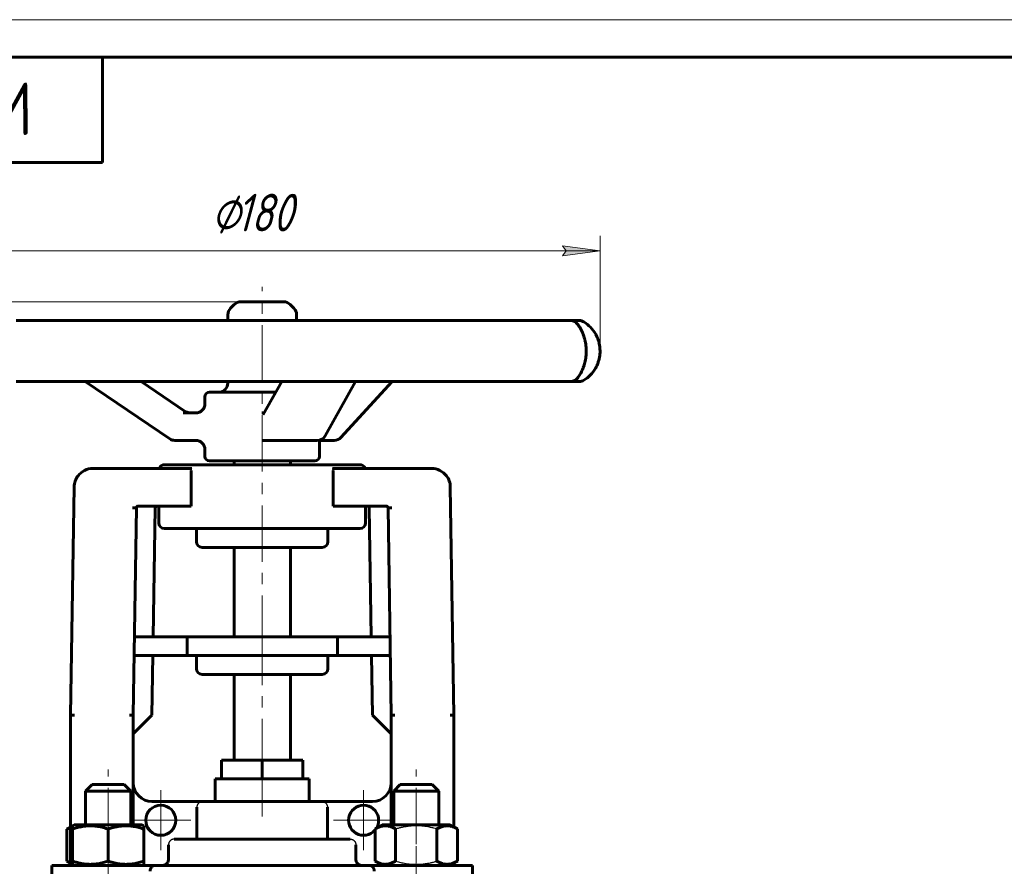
# Model space of a CAD drawing. Header units: millimetres. Extents: x 0 to 420, y 0 to 297.
# Tile 4 of 7: x 79 to 210, y 184 to 297. Entities that reach past the tile are written whole.
import ezdxf

# ---------------------------------------------------------------- set-up
doc = ezdxf.new("R2010")
doc.units = ezdxf.units.MM
for name, pattern in [('K5LT-1', [0]), ('K5LT_AXLED', [12, 7.5, -1.5, 1.5, -1.5]), ('K5LT_BASIC', [0]), ('K5LT_THIN', [0])]:
    doc.linetypes.add(name, pattern=pattern)
doc.layers.add('Системный слой', color=7, linetype='Continuous')
doc.layers.add('Системный слой (1)', color=7, linetype='Continuous', true_color=0x6c6c6c)
doc.styles.add('KDIMTEXTSTYLE', font='txt', dxfattribs={"width": 0.96, "oblique": 15, "height": 5})
doc.styles.add('KTEXTSTYLE', font='txt', dxfattribs={"width": 0.96, "height": 5})
doc.dimstyles.new('KDIMSTYLE (0.50)', dxfattribs={"dimtxt": 5, "dimasz": 1, "dimexe": 2, "dimexo": 0, "dimgap": 1, "dimtad": 1, "dimlfac": 2, "dimtxsty": 'KDIMTEXTSTYLE', "dimsah": 1, "dimcen": 0, "dimdle": 1, "dimadec": 0, "dimazin": 0, "dimtfac": 0.667, "dimtmove": 0, "dimatfit": 3, "dimfxl": 1, "dimtvp": 1, "dimtolj": 1, "dimtzin": 0, "dimarcsym": 0})

# ---------------------------------------------------------------- blocks, each defined once
blk = doc.blocks.new('U0')
at = {"layer": 'Системный слой (1)', "color": 150, "linetype": 'K5LT_BASIC', "lineweight": 60, "true_color": 0x0080ff}
for start, end in [(29.9229, 57.9094), (302.0906, 330.0784)]:
    blk.add_arc((151.63, 252.9), 4.57, start, end, dxfattribs=at)
blk = doc.blocks.new('U1')
at = {"layer": 'Системный слой (1)', "color": 150, "linetype": 'K5LT_BASIC', "lineweight": 60, "true_color": 0x0080ff}
for p, q in [((152.24, 256.96), (151.99, 256.96)), ((153.37, 256.96), (152.24, 256.96))]:
    blk.add_line(p, q, dxfattribs=at)
blk = doc.blocks.new('U2')
at = {"layer": 'Системный слой (1)', "color": 150, "linetype": 'K5LT_BASIC', "lineweight": 60, "true_color": 0x0080ff}
for p, q in [((106.66, 256.96), (106.66, 257.73)), ((106.66, 248.64), (106.66, 248.84))]:
    blk.add_line(p, q, dxfattribs=at)
blk = doc.blocks.new('U3')
at = {"layer": 'Системный слой (1)', "color": 150, "linetype": 'K5LT_BASIC', "lineweight": 60, "true_color": 0x0080ff}
for p, q in [((114.05, 259.46), (108.39, 259.46)), ((114.08, 259.46), (114.05, 259.46))]:
    blk.add_line(p, q, dxfattribs=at)
blk = doc.blocks.new('U4')
at = {"layer": 'Системный слой (1)', "color": 150, "linetype": 'K5LT_BASIC', "lineweight": 60, "true_color": 0x0080ff}
for p, q in [((118.85, 241.01), (118.87, 241.01)), ((118.87, 241.01), (118.89, 241.01)), ((118.89, 241.01), (118.91, 241.01))]:
    blk.add_line(p, q, dxfattribs=at)
blk = doc.blocks.new('U6')
at = {"layer": 'Системный слой (1)', "color": 150, "linetype": 'K5LT_BASIC', "lineweight": 60, "true_color": 0x0080ff}
for p, q in [((103.61, 245.89), (103.61, 246.81)), ((103.61, 238.89), (103.61, 239.79))]:
    blk.add_line(p, q, dxfattribs=at)
blk = doc.blocks.new('U8')
at = {"layer": 'Системный слой (1)', "color": 150, "linetype": 'K5LT_BASIC', "lineweight": 60, "true_color": 0x0080ff}
for p, q in [((136.73, 189.58), (136.73, 204.46)), ((136.73, 184.46), (136.73, 184.74))]:
    blk.add_line(p, q, dxfattribs=at)
blk = doc.blocks.new('U9')
at = {"layer": 'Системный слой (1)', "color": 150, "linetype": 'K5LT_BASIC', "lineweight": 60, "true_color": 0x0080ff}
for p, q in [((98.4, 184.56), (98.67, 184.83)), ((98.67, 184.83), (98.77, 185.21)), ((98.02, 184.46), (98.4, 184.56))]:
    blk.add_line(p, q, dxfattribs=at)
blk = doc.blocks.new('U10')
at = {"layer": 'Системный слой (1)', "color": 150, "linetype": 'K5LT_BASIC', "lineweight": 60, "true_color": 0x0080ff}
for start, end in [(0, 319.2519), (328.154, 0)]:
    blk.add_arc((124.73, 190.46), 2, start, end, dxfattribs=at)
blk = doc.blocks.new('U11')
at = {"layer": 'Системный слой (1)', "color": 150, "linetype": 'K5LT_BASIC', "lineweight": 60, "true_color": 0x0080ff}
for p, q in [((123.79, 184.83), (123.69, 185.21)), ((124.07, 184.56), (123.79, 184.83)), ((124.45, 184.46), (124.07, 184.56))]:
    blk.add_line(p, q, dxfattribs=at)
blk = doc.blocks.new('U12')
at = {"layer": 'Системный слой (1)', "color": 150, "linetype": 'K5LT_BASIC', "lineweight": 60, "true_color": 0x0080ff}
for p, q in [((90.73, 189.86), (86.22, 189.86)), ((95.25, 189.86), (90.73, 189.86))]:
    blk.add_line(p, q, dxfattribs=at)
blk = doc.blocks.new('U13')
at = {"layer": 'Системный слой (1)', "color": 150, "linetype": 'K5LT_BASIC', "lineweight": 60, "true_color": 0x0080ff}
for p, q in [((85.41, 189.38), (85.25, 189.3)), ((85.57, 189.46), (85.41, 189.38)), ((85.73, 189.54), (85.57, 189.46))]:
    blk.add_line(p, q, dxfattribs=at)
blk = doc.blocks.new('U14')
at = {"layer": 'Системный слой (1)', "color": 150, "linetype": 'K5LT_BASIC', "lineweight": 60, "true_color": 0x0080ff}
for p, q in [((85.25, 185.02), (85.41, 184.93)), ((85.41, 184.93), (85.57, 184.85)), ((85.57, 184.85), (85.73, 184.78))]:
    blk.add_line(p, q, dxfattribs=at)
blk = doc.blocks.new('U15')
at = {"layer": 'Системный слой (1)', "color": 150, "linetype": 'K5LT_BASIC', "lineweight": 60, "true_color": 0x0080ff}
for p, q in [((96.1, 189.36), (96.04, 189.39)), ((96.16, 189.33), (96.1, 189.36)), ((96.22, 189.3), (96.16, 189.33))]:
    blk.add_line(p, q, dxfattribs=at)
blk = doc.blocks.new('U16')
at = {"layer": 'Системный слой (1)', "color": 150, "linetype": 'K5LT_BASIC', "lineweight": 60, "true_color": 0x0080ff}
for p, q in [((88.61, 195.21), (90.73, 195.21)), ((90.73, 195.21), (92.86, 195.21))]:
    blk.add_line(p, q, dxfattribs=at)
blk = doc.blocks.new('U17')
at = {"layer": 'Системный слой (1)', "color": 150, "linetype": 'K5LT_BASIC', "lineweight": 60, "true_color": 0x0080ff}
for p, q in [((87.73, 194.33), (90.73, 194.33)), ((90.73, 194.33), (93.73, 194.33))]:
    blk.add_line(p, q, dxfattribs=at)
blk = doc.blocks.new('D3')
at = {"layer": 'Системный слой (1)'}
for points in [[(40.97, 254.46), (40.31, 259.46), (39.65, 254.46), (40.31, 254.96)], [(40.31, 142.96), (40.97, 147.96), (40.31, 147.46), (39.65, 147.96)]]:
    blk.add_hatch(color=7, dxfattribs=at).paths.add_polyline_path(points)
at = {"layer": 'Системный слой (1)', "color": 7, "linetype": 'K5LT_THIN', "lineweight": 18}
for p, q in [((111.23, 259.46), (38.31, 259.46)), ((39.65, 254.46), (40.31, 259.46)), ((40.31, 259.46), (40.97, 254.46)), ((40.31, 259.46), (40.31, 142.96)), ((40.31, 254.96), (39.65, 254.46)), ((40.97, 254.46), (40.31, 254.96)), ((40.31, 142.96), (39.65, 147.96)), ((39.65, 147.96), (40.31, 147.46)), ((40.31, 147.46), (40.97, 147.96)), ((40.97, 147.96), (40.31, 142.96)), ((168.73, 142.96), (38.31, 142.96))]:
    blk.add_line(p, q, dxfattribs=at)
blk.add_wipeout([(39.31, 195.8), (31.93, 195.8), (31.93, 206.18), (39.31, 206.18)]).dxf.layer = 'Системный слой (1)'
at = {"layer": 'Системный слой (1)', "color": 7, "insert": (32.72, 195.8), "char_height": 5, "attachment_point": 1, "rotation": 90, "style": 'KTEXTSTYLE'}
blk.add_mtext('\\fArial|b0|c204|p34;\\H5.0;\\W1.000;\\Q15;\\fGOST Type AU|b0|i0|c204|p34;\\Q15;\\W0.960;233', dxfattribs=at)
blk = doc.blocks.new('KDIMARROW_01')
at = {"layer": 'Системный слой'}
blk.add_hatch(color=0, dxfattribs=at).paths.add_polyline_path([(0, 0), (-5, 0.66), (-4.5, 0), (-5, -0.66)])
at = {"layer": 'Системный слой', "color": 0, "linetype": 'K5LT_THIN', "lineweight": 18}
for p, q in [((-4.5, 0), (-5, 0.66)), ((-5, 0.66), (0, 0)), ((0, 0), (-5, -0.66)), ((-5, -0.66), (-4.5, 0))]:
    blk.add_line(p, q, dxfattribs=at)
at = {"layer": 'Системный слой (1)', "color": 0, "linetype": 'K5LT_THIN', "lineweight": 18}
blk.add_line((311.04, 142.96), (310.54, 142.96), dxfattribs=at)
blk = doc.blocks.new('D4')
at = {"layer": 'Системный слой (1)'}
for points in [[(71.34, 265.59), (70.84, 266.25), (71.34, 266.9), (66.34, 266.25)], [(156.2, 266.25), (151.2, 266.9), (151.7, 266.25), (151.2, 265.59)]]:
    blk.add_hatch(color=7, dxfattribs=at).paths.add_polyline_path(points)
at = {"layer": 'Системный слой (1)', "color": 7, "linetype": 'K5LT_THIN', "lineweight": 18}
for p, q in [((66.34, 253.38), (66.34, 268.25)), ((156.2, 252.86), (156.2, 268.25)), ((66.34, 266.25), (71.34, 266.9)), ((71.34, 265.59), (66.34, 266.25)), ((156.2, 266.25), (66.34, 266.25)), ((71.34, 266.9), (70.84, 266.25)), ((70.84, 266.25), (71.34, 265.59)), ((151.7, 266.25), (151.2, 266.9)), ((151.2, 266.9), (156.2, 266.25)), ((156.2, 266.25), (151.2, 265.59)), ((151.2, 265.59), (151.7, 266.25))]:
    blk.add_line(p, q, dxfattribs=at)
blk.add_wipeout([(104.47, 267.25), (104.47, 274.63), (117.52, 274.63), (117.52, 267.25)]).dxf.layer = 'Системный слой (1)'
at = {"layer": 'Системный слой (1)', "color": 7, "char_height": 5, "attachment_point": 1, "style": 'KTEXTSTYLE'}
for s, insert in [('\\fArial|b0|c204|p34;\\H5.0;\\W1.000;\\Q15;\\fGOST Type AU|b0|i0|c204|p34;\\Q15;\\W0.960;⌀', (104.47, 273.83)), ('\\fArial|b0|c204|p34;\\H5.0;\\W1.000;\\Q15;\\fGOST Type AU|b0|i0|c204|p34;\\Q15;\\W0.960;180', (107.78, 273.83))]:
    blk.add_mtext(s, dxfattribs=dict(at, insert=insert))
blk = doc.blocks.new('U18')
at = {"layer": 'Системный слой (1)', "color": 30, "linetype": 'K5LT_AXLED', "lineweight": 18, "true_color": 0xff8000}
for q in [(97.73, 194.46), (93.73, 190.46), (101.73, 190.46), (97.73, 186.46)]:
    blk.add_line((97.73, 190.46), q, dxfattribs=at)
blk = doc.blocks.new('U19')
at = {"layer": 'Системный слой (1)', "color": 30, "linetype": 'K5LT_AXLED', "lineweight": 18, "true_color": 0xff8000}
for q in [(124.73, 194.46), (120.73, 190.46), (128.73, 190.46), (124.73, 186.46)]:
    blk.add_line((124.73, 190.46), q, dxfattribs=at)
blk = doc.blocks.new('U43')
at = {"color": 7, "linetype": 'K5LT_THIN', "lineweight": 18}
blk.add_line((0, 297), (420, 297), dxfattribs=at)
at = {"color": 150, "linetype": 'K5LT_BASIC', "lineweight": 60, "true_color": 0x0080ff}
for p, q in [((20, 292), (415, 292)), ((90, 292), (90, 278)), ((90, 278), (20, 278))]:
    blk.add_line(p, q, dxfattribs=at)
at = {"color": 7, "insert": (82.2, 281.64), "char_height": 7, "attachment_point": 1, "rotation": 180, "style": 'KTEXTSTYLE'}
blk.add_mtext('\\fArial|b0|c204|p34;\\H5.0;\\W1.000;\\Q15;\\fGOST Type AU|b0|i0|c204|p34;\\Q15;\\W0.960;\\H7.00;VSO2130M-F-S', dxfattribs=at)

msp = doc.modelspace()

# ---------------------------------------------------------------- linework, layer by layer
at = {"layer": 'Системный слой (1)', "color": 150, "linetype": 'K5LT_BASIC', "lineweight": 60, "true_color": 0x0080ff}
for p, q in [((107.5237, 259.1006), (107.0188, 258.5957)), ((114.9423, 259.1006), (115.4472, 258.5957)), ((87.464, 256.9615), (78.4882, 256.9615)), ((94.5929, 256.9615), (87.464, 256.9615)), ((106.3783, 256.9615), (94.5929, 256.9615)), ((114.5096, 256.9615), (106.3783, 256.9615)), ((126.4048, 256.9615), (114.5096, 256.9615)), ((115.8043, 256.9615), (115.8043, 257.7337)), ((133.6757, 256.9615), (126.4048, 256.9615)), ((142.9556, 256.9615), (133.6757, 256.9615)), ((147.7005, 256.9615), (142.9556, 256.9615)), ((152.2391, 256.9615), (147.7005, 256.9615)), ((153.4101, 256.9615), (153.371, 256.9615)), ((155.6046, 255.1594), (155.5912, 255.1829)), ((155.5771, 250.5987), (155.5906, 250.6222)), ((78.4882, 248.8434), (87.464, 248.8434)), ((87.464, 248.8434), (94.5929, 248.8434)), ((98.9292, 241.2198), (87.6625, 248.8434)), ((94.5929, 248.8434), (106.3783, 248.8434)), ((100.9857, 244.8706), (95.1145, 248.8434)), ((106.3783, 248.8434), (114.5096, 248.8434)), ((111.3722, 244.4559), (113.8251, 248.8434)), ((114.5096, 248.8434), (126.4048, 248.8434)), ((119.6247, 241.6345), (123.6548, 248.8434)), ((121.7069, 241.4046), (128.5417, 248.8434)), ((126.4048, 248.8434), (133.6757, 248.8434)), ((133.6757, 248.8434), (142.9556, 248.8434)), ((142.9556, 248.8434), (147.7005, 248.8434)), ((147.7005, 248.8434), (152.2391, 248.8434)), ((152.2391, 248.8434), (153.371, 248.8434)), ((153.371, 248.8434), (153.4101, 248.8434)), ((113.0293, 247.42), (104.2238, 247.42)), ((102.6687, 244.6674), (100.7134, 244.6674)), ((111.4904, 244.6674), (111.1881, 244.6674)), ((99.6123, 241.0104), (102.6687, 241.0104)), ((111.1881, 241.0104), (112.3443, 241.0104)), ((112.3443, 241.0104), (118.5606, 241.0104)), ((118.8518, 238.887), (118.8518, 241.0456)), ((118.9091, 241.0104), (120.8093, 241.0104)), ((88.6952, 237.2775), (101.8583, 237.2775)), ((98.233, 237.7775), (124.233, 237.7775)), ((104.2238, 238.2775), (118.2423, 238.2775)), ((107.483, 237.7775), (107.483, 238.2775)), ((114.983, 237.7775), (114.983, 238.2775)), ((120.6077, 237.2775), (133.7708, 237.2775)), ((101.7957, 232.2775), (101.7957, 237.0275)), ((120.6703, 232.2775), (120.6703, 237.0275)), ((86.1955, 234.8156), (85.733, 204.4575)), ((136.2705, 234.8156), (136.733, 204.4575)), ((93.9865, 232.039), (94.4864, 232.0314)), ((94.4864, 232.0314), (94.0663, 204.4575)), ((94.7364, 232.2775), (101.7957, 232.2775)), ((96.9864, 232.0302), (96.7249, 214.8675)), ((97.483, 230.0275), (97.483, 232.2775)), ((120.6703, 232.2775), (127.7296, 232.2775)), ((124.983, 230.0275), (124.983, 232.2775)), ((125.4796, 232.0302), (125.7411, 214.8675)), ((128.4795, 232.039), (127.9796, 232.0314)), ((127.9796, 232.0314), (128.3997, 204.4575)), ((98.233, 229.2775), (124.233, 229.2775)), ((102.483, 229.2775), (102.483, 227.5275)), ((119.983, 229.2775), (119.983, 227.5275)), ((119.233, 226.7775), (103.233, 226.7775)), ((107.483, 214.8675), (107.483, 226.7775)), ((114.983, 214.8675), (114.983, 226.7775)), ((101.233, 214.8675), (94.2249, 214.8675)), ((121.233, 214.8675), (101.233, 214.8675)), ((101.233, 214.8675), (101.233, 212.3675)), ((121.233, 214.8675), (121.233, 212.3675)), ((128.2411, 214.8675), (121.233, 214.8675)), ((101.233, 212.3675), (94.1868, 212.3675)), ((96.6868, 212.3675), (96.5663, 204.4575)), ((121.233, 212.3675), (101.233, 212.3675)), ((102.483, 212.3675), (102.483, 210.6175)), ((119.983, 212.3675), (119.983, 210.6175)), ((128.2792, 212.3675), (121.233, 212.3675)), ((125.7792, 212.3675), (125.8997, 204.4575)), ((119.233, 209.8675), (103.233, 209.8675)), ((107.483, 198.4575), (107.483, 209.8675)), ((114.983, 198.4575), (114.983, 209.8675)), ((85.733, 184.4575), (85.733, 204.4575)), ((86.233, 204.4537), (85.733, 204.4575)), ((94.0663, 204.4575), (93.5663, 204.4614)), ((96.5663, 204.4575), (94.0663, 201.9575)), ((94.0663, 189.8575), (94.0663, 204.4575)), ((125.8997, 204.4575), (128.3997, 201.9575)), ((128.8997, 204.4614), (128.3997, 204.4575)), ((128.3997, 189.8575), (128.3997, 204.4575)), ((136.733, 204.4575), (136.233, 204.4537)), ((105.8203, 198.4575), (111.233, 198.4575)), ((105.8203, 195.9575), (105.8203, 198.4575)), ((111.233, 198.4575), (116.6457, 198.4575)), ((111.233, 195.9575), (111.233, 198.4575)), ((116.6457, 195.9575), (116.6457, 198.4575)), ((104.983, 192.9575), (104.983, 195.9575)), ((104.983, 195.9575), (105.8203, 195.9575)), ((105.8203, 195.9575), (111.233, 195.9575)), ((111.233, 195.9575), (116.6457, 195.9575)), ((116.6457, 195.9575), (117.483, 195.9575)), ((117.483, 192.9575), (117.483, 195.9575)), ((87.733, 194.3325), (88.608, 195.2075)), ((87.733, 189.8575), (87.733, 194.3325)), ((93.733, 194.3325), (92.858, 195.2075)), ((93.733, 189.8575), (93.733, 194.3325)), ((128.733, 194.3325), (129.608, 195.2075)), ((128.733, 189.8575), (128.733, 194.3325)), ((128.733, 194.3325), (134.733, 194.3325)), ((129.608, 195.2075), (133.858, 195.2075)), ((134.733, 194.3325), (133.858, 195.2075)), ((134.733, 189.8575), (134.733, 194.3325)), ((103.2958, 192.9575), (96.5663, 192.9575)), ((103.2958, 192.9575), (119.1703, 192.9575)), ((125.8997, 192.9575), (119.1703, 192.9575)), ((102.5403, 187.9575), (102.5403, 192.2075)), ((119.9257, 187.9575), (119.9257, 192.2075)), ((85.2482, 189.2962), (85.733, 189.5761)), ((85.2482, 185.0189), (85.2482, 189.2962)), ((85.983, 189.7204), (86.2205, 189.8575)), ((85.983, 189.2962), (85.983, 189.7204)), ((85.983, 185.0189), (85.983, 189.2962)), ((90.733, 185.0189), (90.733, 189.2962)), ((95.483, 189.7204), (95.2455, 189.8575)), ((95.483, 189.7204), (95.483, 189.2962)), ((95.483, 185.0189), (95.483, 189.2962)), ((96.2178, 189.2962), (96.0341, 189.4023)), ((96.2178, 189.1521), (96.2178, 189.2962)), ((126.2482, 189.2962), (127.2205, 189.8575)), ((126.2482, 185.0189), (126.2482, 189.2962)), ((136.2455, 189.8575), (127.2205, 189.8575)), ((128.9906, 185.0189), (128.9906, 189.2962)), ((134.4754, 185.0189), (134.4754, 189.2962)), ((137.2178, 189.2962), (136.2455, 189.8575)), ((137.2178, 185.0189), (137.2178, 189.2962)), ((99.5256, 187.9575), (122.9404, 187.9575)), ((98.7731, 185.2075), (98.7731, 187.2075)), ((123.6929, 185.2075), (123.6929, 187.2075)), ((85.733, 184.739), (85.2482, 185.0189)), ((85.983, 184.5947), (85.983, 185.0189)), ((95.483, 185.0189), (95.483, 184.5947)), ((127.2205, 184.4575), (126.2482, 185.0189)), ((136.2455, 184.4575), (137.2178, 185.0189)), ((83.233, 179.4575), (83.233, 184.4575)), ((83.233, 184.4575), (96.9126, 184.4575)), ((86.2205, 184.4575), (85.983, 184.5947)), ((95.2455, 184.4575), (95.483, 184.5947)), ((96.9126, 184.4575), (125.5534, 184.4575)), ((125.5534, 184.4575), (139.233, 184.4575)), ((139.233, 179.4575), (139.233, 184.4575))]:
    msp.add_line(p, q, dxfattribs=at)
msp.add_circle((97.733, 190.4575), 2, dxfattribs=at)
for centre, radius, start, end in [((107.8808, 257.7337), 1.219, 135, 180), ((108.3857, 258.2387), 1.219, 90, 135), ((114.0803, 258.2387), 1.219, 45, 90), ((114.5853, 257.7337), 1.219, 0, 45), ((152.2391, 255.7425), 1.219, 35.831757, 90), ((153.4101, 255.7425), 1.219, 57.909425, 90), ((152.2391, 250.0624), 1.219, 270, 324.165294), ((153.4101, 250.0624), 1.219, 270, 302.090575), ((105.4428, 248.639), 1.219, 270, 0), ((104.2238, 246.8105), 0.6095, 90, 180), ((102.3953, 245.8864), 1.219, 270, 0), ((99.6123, 242.2294), 1.219, 235.916352, 270), ((118.5606, 242.2294), 1.219, 270, 330.785717), ((120.8093, 242.2294), 1.219, 270, 317.427803), ((102.3953, 239.7914), 1.219, 0, 90), ((104.2238, 238.887), 0.6095, 180, 270), ((118.2423, 238.887), 0.6095, 270, 0), ((88.6952, 234.7775), 2.5, 90, 142.257291), ((98.233, 237.0275), 0.75, 90, 160.528779), ((124.233, 237.0275), 0.75, 19.471221, 90), ((133.7708, 234.7775), 2.5, 37.742709, 90), ((88.6952, 234.7775), 2.5, 142.257291, 179.127188), ((133.7708, 234.7775), 2.5, 0.872812, 37.742709), ((94.7364, 232.0275), 0.25, 90, 179.127188), ((127.7296, 232.0275), 0.25, 0.872812, 90), ((98.233, 230.0275), 0.75, 180, 270), ((124.233, 230.0275), 0.75, 270, 0), ((103.233, 227.5275), 0.75, 180, 270), ((119.233, 227.5275), 0.75, 270, 0), ((103.233, 210.6175), 0.75, 180, 270), ((119.233, 210.6175), 0.75, 270, 0), ((96.5663, 195.4575), 2.5, 180, 270), ((125.8997, 195.4575), 2.5, 270, 0)]:
    msp.add_arc(centre, radius, start, end, dxfattribs=at)
for centre, major_axis, ratio, start_param, end_param in [((152.2391, 255.7425), (0.9735, 0.7336), 0.94680228, 6.24671408, 6.28175939), ((152.2391, 250.0624), (0.9735, -0.7336), 0.94680228, 0.00142205, 0.0365675), ((99.6123, 242.2294), (-0.6831, -1.0096), 0.11561714, 0, 0.00000894), ((118.5606, 242.2294), (1.064, -0.5948), 0.77025189, 6.28312845, 6.28318531), ((120.8093, 242.2294), (0.8976, -0.8247), 0.65463475, 0, 0.00005848), ((97.3399, 232.0275), (0.3536, 0), 0.70710678, 1.57079633, 3.13082057), ((125.1261, 232.0275), (-0.3536, 0), 0.70710678, 3.15236474, 4.71238898)]:
    msp.add_ellipse(centre, major_axis=major_axis, ratio=ratio, start_param=start_param, end_param=end_param, dxfattribs=at)
for points, knots in [([(153.2135, 256.4747), (153.2166, 256.4706), (153.2197, 256.4664), (153.2243, 256.4602), (153.2259, 256.4582), (153.2357, 256.445), (153.244, 256.4338), (153.2661, 256.4039), (153.2801, 256.3846), (153.3569, 256.2772), (153.4257, 256.1752), (153.556, 255.9629), (153.6177, 255.8555), (153.7376, 255.6263), (153.7957, 255.506), (153.9026, 255.2595), (153.9517, 255.135), (154.0405, 254.883), (154.0806, 254.7568), (154.1536, 254.497), (154.1868, 254.3634), (154.2447, 254.0901), (154.2696, 253.9513), (154.3084, 253.6783), (154.323, 253.5442), (154.3437, 253.2723), (154.3498, 253.1346), (154.3539, 252.853), (154.3515, 252.7085), (154.3376, 252.4239), (154.3262, 252.2842), (154.2953, 252.0165), (154.276, 251.888), (154.2296, 251.6321), (154.2022, 251.5048), (154.1387, 251.2474), (154.1022, 251.1179), (154.0225, 250.8657), (153.9795, 250.7441), (153.8886, 250.5108), (153.8407, 250.3993), (153.7383, 250.1794), (153.6832, 250.0718), (153.5696, 249.8648), (153.5117, 249.7677), (153.3947, 249.5833), (153.3359, 249.4977), (153.2633, 249.3972), (153.2456, 249.3735), (153.2258, 249.3466), (153.2243, 249.3447), (153.2211, 249.3404), (153.2194, 249.3381), (153.2163, 249.334), (153.2149, 249.3321), (153.2134, 249.3302)], [0, 0, 0, 0, 0.09276325, 0.09276325, 0.13723444, 0.13723444, 0.37517681, 0.37517681, 0.75035361, 0.75035361, 2.3822482, 2.3822482, 3.76805442, 3.76805442, 5.05450182, 5.05450182, 6.22084338, 6.22084338, 7.28945088, 7.28945088, 8.33730527, 8.33730527, 9.36582571, 9.36582571, 10.31661382, 10.31661382, 11.27934686, 11.27934686, 12.28021146, 12.28021146, 13.26480438, 13.26480438, 14.19701126, 14.19701126, 15.16584277, 15.16584277, 16.21673543, 16.21673543, 17.29856427, 17.29856427, 18.39748119, 18.39748119, 19.6109057, 19.6109057, 20.9328163, 20.9328163, 22.35236761, 22.35236761, 22.86258132, 22.86258132, 22.90717177, 22.90717177, 22.95724172, 22.95724172, 22.99964687, 22.99964687, 22.99964687, 22.99964687]), ([(155.5771, 250.5987), (155.6366, 250.7012), (155.6932, 250.8082), (155.8138, 251.06), (155.8756, 251.2075), (155.983, 251.5074), (156.0289, 251.6595), (156.1021, 251.959), (156.1303, 252.1062), (156.1715, 252.4032), (156.1848, 252.5524), (156.1979, 252.8585), (156.197, 253.0156), (156.1798, 253.3283), (156.1637, 253.4827), (156.1169, 253.78), (156.0869, 253.9228), (156.0126, 254.2067), (155.968, 254.3474), (155.9128, 254.4972), (155.9078, 254.5105), (155.8898, 254.558), (155.8764, 254.592), (155.8592, 254.6342), (155.8558, 254.6427), (155.8488, 254.6595), (155.8453, 254.6678), (155.8384, 254.6843), (155.835, 254.6924), (155.8246, 254.7167), (155.8176, 254.7327), (155.7965, 254.7807), (155.7822, 254.8123), (155.7382, 254.9062), (155.7078, 254.9675), (155.653, 255.0723), (155.629, 255.1163), (155.6046, 255.1594)], [0, 0, 0, 0, 2.15914458, 2.15914458, 4.93155337, 4.93155337, 7.60855582, 7.60855582, 10.09515315, 10.09515315, 12.54966737, 12.54966737, 15.12720502, 15.12720502, 17.68811358, 17.68811358, 20.11641264, 20.11641264, 22.6205325, 22.6205325, 22.86428449, 22.86428449, 23.49688561, 23.49688561, 23.65503589, 23.65503589, 23.81318617, 23.81318617, 23.96646951, 23.96646951, 24.2730362, 24.2730362, 24.88373617, 24.88373617, 26.1002693, 26.1002693, 27, 27, 27, 27]), ([(100.9857, 244.8706), (100.9866, 244.87), (100.9874, 244.8695), (100.9897, 244.8679), (100.9911, 244.867), (100.9951, 244.8643), (100.9976, 244.8627), (101.0051, 244.8578), (101.0099, 244.8547), (101.0243, 244.8455), (101.0339, 244.8396), (101.0616, 244.8231), (101.08, 244.8128), (101.1335, 244.7847), (101.1692, 244.7681), (101.249, 244.7358), (101.2934, 244.7208), (101.3835, 244.6963), (101.4292, 244.6867), (101.5213, 244.6731), (101.5677, 244.6691), (101.625, 244.6675), (101.6357, 244.6675), (101.6465, 244.6674), (101.6465, 244.6674), (101.6465, 244.6674)], [0, 0, 0, 0, 0.06505046, 0.06505046, 0.17346788, 0.17346788, 0.36861925, 0.36861925, 0.7372385, 0.7372385, 1.45279351, 1.45279351, 2.79716758, 2.79716758, 5.31244666, 5.31244666, 8.31244666, 8.31244666, 11.31161137, 11.31161137, 14.3062678, 14.3062678, 14.99932979, 14.99932979, 15, 15, 15, 15]), ([(111.3608, 244.4369), (111.3612, 244.4375), (111.3615, 244.438), (111.3625, 244.4396), (111.3632, 244.4406), (111.3645, 244.4427), (111.3653, 244.444), (111.367, 244.4468), (111.3679, 244.4484), (111.3699, 244.4519), (111.371, 244.4538), (111.3722, 244.4559)], [0, 0, 0, 0, 0.4, 0.4, 0.8, 0.8, 1.2, 1.2, 1.6, 1.6, 2, 2, 2, 2]), ([(90.733, 189.2962), (90.5709, 189.3502), (90.3008, 189.4334), (89.8987, 189.5372), (89.5409, 189.6127), (89.2417, 189.6596), (88.9745, 189.6911), (88.7038, 189.7137), (88.3704, 189.7237), (88.0934, 189.7163), (87.8119, 189.6982), (87.5164, 189.6672), (87.1047, 189.6003), (86.5919, 189.4857), (86.2078, 189.3711), (85.983, 189.2962)], [0, 0, 0, 0, 1.67981626, 2.78068749, 4.10062144, 5.2997801, 5.78516139, 6.77396186, 7.99981908, 9.10206657, 9.53045066, 10.80659157, 12.05516695, 13.66764409, 16, 16, 16, 16]), ([(95.483, 189.2962), (95.3209, 189.3502), (95.0508, 189.4334), (94.6487, 189.5372), (94.2909, 189.6127), (93.9917, 189.6596), (93.7245, 189.6911), (93.4538, 189.7137), (93.1204, 189.7237), (92.8434, 189.7163), (92.5619, 189.6982), (92.2664, 189.6672), (91.8547, 189.6003), (91.3419, 189.4857), (90.9578, 189.3711), (90.733, 189.2962)], [0, 0, 0, 0, 1.67981626, 2.78068749, 4.10062144, 5.2997801, 5.78516139, 6.77396186, 7.99981908, 9.10206657, 9.53045066, 10.80659157, 12.05516695, 13.66764409, 16, 16, 16, 16]), ([(128.9906, 189.2962), (128.8698, 189.3659), (128.6714, 189.4692), (128.4048, 189.5776), (128.1974, 189.6432), (128.0106, 189.686), (127.819, 189.7137), (127.6266, 189.7237), (127.4418, 189.7151), (127.2551, 189.691), (127.0612, 189.6492), (126.7812, 189.5616), (126.5103, 189.4415), (126.3126, 189.3333), (126.2482, 189.2962)], [0, 0, 0, 0, 2.03193949, 3.31163349, 4.3966445, 5.4235888, 6.35058924, 7.49983039, 8.53318741, 9.33577528, 10.52418436, 11.68484669, 13.91500354, 15, 15, 15, 15]), ([(137.2178, 189.2962), (137.0971, 189.3659), (136.8986, 189.4692), (136.632, 189.5776), (136.4247, 189.6432), (136.2378, 189.686), (136.0463, 189.7137), (135.8538, 189.7237), (135.6691, 189.7151), (135.4823, 189.691), (135.2885, 189.6492), (135.0084, 189.5616), (134.7376, 189.4415), (134.5398, 189.3333), (134.4754, 189.2962)], [0, 0, 0, 0, 2.03193949, 3.31163349, 4.3966445, 5.4235888, 6.35058924, 7.49983039, 8.53318741, 9.33577528, 10.52418436, 11.68484669, 13.91500354, 15, 15, 15, 15]), ([(85.983, 185.0189), (86.1451, 184.9649), (86.4152, 184.8817), (86.8173, 184.7779), (87.1752, 184.7024), (87.4743, 184.6555), (87.7416, 184.624), (88.0123, 184.6014), (88.3456, 184.5913), (88.6226, 184.5988), (88.9041, 184.6168), (89.1996, 184.6478), (89.6113, 184.7148), (90.1241, 184.8294), (90.5082, 184.944), (90.733, 185.0189)], [0, 0, 0, 0, 1.67981626, 2.78068749, 4.10062144, 5.2997801, 5.78516139, 6.77396186, 7.99981908, 9.10206657, 9.53045066, 10.80659157, 12.05516695, 13.66764409, 16, 16, 16, 16]), ([(90.733, 185.0189), (90.8951, 184.9649), (91.1652, 184.8817), (91.5673, 184.7779), (91.9252, 184.7024), (92.2243, 184.6555), (92.4916, 184.624), (92.7623, 184.6014), (93.0956, 184.5913), (93.3726, 184.5988), (93.6541, 184.6168), (93.9496, 184.6478), (94.3613, 184.7148), (94.8741, 184.8294), (95.2582, 184.944), (95.483, 185.0189)], [0, 0, 0, 0, 1.67981626, 2.78068749, 4.10062144, 5.2997801, 5.78516139, 6.77396186, 7.99981908, 9.10206657, 9.53045066, 10.80659157, 12.05516695, 13.66764409, 16, 16, 16, 16]), ([(126.2482, 185.0189), (126.3689, 184.9492), (126.5674, 184.8459), (126.834, 184.7375), (127.0413, 184.6719), (127.2282, 184.6291), (127.4198, 184.6014), (127.6122, 184.5913), (127.797, 184.6), (127.9837, 184.624), (128.1776, 184.6659), (128.4576, 184.7535), (128.7284, 184.8735), (128.9262, 184.9817), (128.9906, 185.0189)], [0, 0, 0, 0, 2.03193949, 3.31163349, 4.3966445, 5.4235888, 6.35058924, 7.49983039, 8.53318741, 9.33577528, 10.52418436, 11.68484669, 13.91500354, 15, 15, 15, 15]), ([(134.4754, 185.0189), (134.5962, 184.9492), (134.7946, 184.8459), (135.0613, 184.7375), (135.2686, 184.6719), (135.4554, 184.6291), (135.647, 184.6014), (135.8395, 184.5913), (136.0242, 184.6), (136.2109, 184.624), (136.4048, 184.6659), (136.6849, 184.7535), (136.9557, 184.8735), (137.1534, 184.9817), (137.2178, 185.0189)], [0, 0, 0, 0, 2.03193949, 3.31163349, 4.3966445, 5.4235888, 6.35058924, 7.49983039, 8.53318741, 9.33577528, 10.52418436, 11.68484669, 13.91500354, 15, 15, 15, 15]), ([(96.9126, 184.4575), (96.8746, 184.4575), (96.8173, 184.4485), (96.7364, 184.4179), (96.6686, 184.3812), (96.5963, 184.3273), (96.5322, 184.2636), (96.4793, 184.1974), (96.4362, 184.1312), (96.3984, 184.0584), (96.3698, 183.9869), (96.3499, 183.9205), (96.3371, 183.8632), (96.3263, 183.7928), (96.3232, 183.7412), (96.3232, 183.7075)], [0, 0, 0, 0, 2.40583197, 3.55830267, 5.00415035, 6.62952338, 8.17060142, 9.30036413, 10.42322372, 11.53428515, 12.63350997, 13.41470324, 14.14600942, 14.79600848, 16, 16, 16, 16]), ([(125.5534, 184.4575), (125.5914, 184.4575), (125.6488, 184.4485), (125.7296, 184.4179), (125.7975, 184.3812), (125.8697, 184.3273), (125.9339, 184.2636), (125.9867, 184.1974), (126.0298, 184.1312), (126.0677, 184.0584), (126.0962, 183.9869), (126.1162, 183.9205), (126.1289, 183.8632), (126.1397, 183.7928), (126.1428, 183.7412), (126.1428, 183.7075)], [0, 0, 0, 0, 2.40583197, 3.55830267, 5.00415035, 6.62952338, 8.17060142, 9.30036413, 10.42322372, 11.53428516, 12.63350997, 13.41470325, 14.14600943, 14.79600848, 16, 16, 16, 16])]:
    msp.add_open_spline(points, degree=3, knots=knots, dxfattribs=at)
at = {"layer": 'Системный слой (1)', "color": 7, "linetype": 'K5LT-1'}
for points, knots in [([(101.7957, 237.0275), (101.7957, 237.0384), (101.7964, 237.06), (101.7995, 237.0923), (101.8045, 237.1244), (101.8116, 237.1563), (101.8206, 237.1877), (101.8314, 237.2185), (101.8439, 237.2484), (101.8533, 237.2679), (101.8583, 237.2775)], [0, 0, 0, 0, 0.49786103, 0.99572206, 1.49758492, 1.99944779, 2.50131065, 3.00317352, 3.50158676, 4, 4, 4, 4]), ([(120.6703, 237.0275), (120.6703, 237.0384), (120.6696, 237.06), (120.6666, 237.0923), (120.6615, 237.1244), (120.6544, 237.1563), (120.6454, 237.1877), (120.6346, 237.2185), (120.6221, 237.2484), (120.6127, 237.2679), (120.6077, 237.2775)], [0, 0, 0, 0, 0.49786103, 0.99572206, 1.49758492, 1.99944779, 2.50131065, 3.00317352, 3.50158676, 4, 4, 4, 4]), ([(103.2958, 192.9575), (103.2643, 192.9576), (103.2015, 192.9536), (103.1088, 192.9362), (103.0189, 192.9075), (102.9333, 192.8679), (102.8534, 192.818), (102.7803, 192.7586), (102.7207, 192.6963), (102.6732, 192.6344), (102.6399, 192.5813), (102.6072, 192.5189), (102.5776, 192.4464), (102.5573, 192.3709), (102.5468, 192.3094), (102.5416, 192.26), (102.5403, 192.2259), (102.5403, 192.2075)], [0, 0, 0, 0, 1.03605987, 2.07188478, 3.1072657, 4.14203332, 5.17606486, 6.20928791, 7.24168135, 8.01247661, 8.78327187, 9.30413959, 10.33439344, 11.36418285, 11.87474145, 12.39368, 13, 13, 13, 13]), ([(119.1703, 192.9575), (119.2017, 192.9576), (119.2645, 192.9536), (119.3573, 192.9362), (119.4471, 192.9075), (119.5327, 192.8679), (119.6126, 192.818), (119.6857, 192.7586), (119.7453, 192.6963), (119.7928, 192.6344), (119.8261, 192.5813), (119.8588, 192.5189), (119.8885, 192.4464), (119.9087, 192.3709), (119.9192, 192.3094), (119.9244, 192.26), (119.9257, 192.2259), (119.9257, 192.2075)], [0, 0, 0, 0, 1.03605987, 2.07188478, 3.1072657, 4.14203332, 5.17606486, 6.20928791, 7.24168135, 8.01247661, 8.78327187, 9.30413959, 10.33439344, 11.36418285, 11.87474145, 12.39368, 13, 13, 13, 13]), ([(134.4754, 189.2962), (134.3477, 189.333), (134.0211, 189.4224), (133.4278, 189.5593), (132.8306, 189.6552), (132.3697, 189.6976), (132.113, 189.7124), (131.9469, 189.7181), (131.8075, 189.7203), (131.6575, 189.7207), (131.4694, 189.7172), (131.2436, 189.7069), (130.9193, 189.6834), (130.4495, 189.6285), (129.9145, 189.5311), (129.413, 189.4134), (129.131, 189.3367), (128.9906, 189.2962)], [0, 0, 0, 0, 3.15229629, 8.02402693, 14.43035773, 17.47429983, 18.99627089, 20.51824194, 21.40985484, 22.30146773, 24.08469353, 25.86791932, 27.65114512, 31.79250392, 37.07252473, 40.53626237, 44, 44, 44, 44]), ([(99.5256, 187.9575), (99.4942, 187.9576), (99.4314, 187.9536), (99.3386, 187.9361), (99.2488, 187.9071), (99.1633, 187.8671), (99.0835, 187.8169), (99.0106, 187.7571), (98.9512, 187.6944), (98.9039, 187.632), (98.8708, 187.5787), (98.8384, 187.516), (98.809, 187.443), (98.7892, 187.3672), (98.779, 187.3054), (98.7742, 187.2573), (98.7731, 187.2245), (98.7731, 187.2075)], [0, 0, 0, 0, 1.03814147, 2.07617059, 3.1139862, 4.15150452, 5.1886633, 6.22542443, 7.26177504, 8.03563124, 8.80948744, 9.33331716, 10.36860106, 11.40365306, 11.91691942, 12.43856009, 13, 13, 13, 13]), ([(122.9404, 187.9575), (122.9718, 187.9576), (123.0346, 187.9536), (123.1274, 187.9361), (123.2172, 187.9071), (123.3027, 187.8671), (123.3826, 187.8169), (123.4555, 187.7571), (123.5148, 187.6944), (123.5622, 187.632), (123.5952, 187.5787), (123.6276, 187.516), (123.657, 187.443), (123.6769, 187.3672), (123.687, 187.3054), (123.6918, 187.2573), (123.6929, 187.2245), (123.6929, 187.2075)], [0, 0, 0, 0, 1.03814147, 2.07617059, 3.1139862, 4.15150452, 5.1886633, 6.22542443, 7.26177504, 8.03563124, 8.80948744, 9.33331716, 10.36860106, 11.40365306, 11.91691942, 12.43856009, 13, 13, 13, 13]), ([(128.9906, 185.0189), (129.1183, 184.982), (129.4449, 184.8927), (130.0383, 184.7557), (130.6354, 184.6599), (131.0964, 184.6175), (131.353, 184.6027), (131.5191, 184.597), (131.6585, 184.5947), (131.8085, 184.5944), (131.9966, 184.5979), (132.2225, 184.6082), (132.5467, 184.6317), (133.0165, 184.6866), (133.5516, 184.784), (134.053, 184.9016), (134.3351, 184.9784), (134.4754, 185.0189)], [0, 0, 0, 0, 3.15229629, 8.02402693, 14.43035773, 17.47429983, 18.99627089, 20.51824194, 21.40985484, 22.30146773, 24.08469353, 25.86791932, 27.65114512, 31.79250392, 37.07252473, 40.53626237, 44, 44, 44, 44])]:
    msp.add_open_spline(points, degree=3, knots=knots, dxfattribs=at)

# ---------------------------------------------------------------- block references
at = {"layer": 'Системный слой (1)'}
for name in ['U3', 'U2', 'U1', 'U0', 'U6', 'U4', 'U8', 'U17', 'U16', 'U10', 'U13', 'U12', 'U15', 'U14', 'U9', 'U11']:
    msp.add_blockref(name, (0, 0), dxfattribs=at)

# ---------------------------------------------------------------- next in the draw order: dimensions: what is measured, and where the dimension line sits
at = {"layer": 'Системный слой (1)', "color": 7}
dim = msp.add_linear_dim(base=(40.309, 259.4577), p1=(168.733, 142.9575), p2=(111.233, 259.4577), angle=90, dimstyle='KDIMSTYLE (0.50)', override={"dimexo": 0, "dimpost": '\\fGOST Type AU|b0|c204|p34;\\H5.0;\\W0.960;\\Q15;<>', "dimblk1": 'KDIMARROW_01', "dimblk2": 'KDIMARROW_01', "dimse1": 0, "dimse2": 0, "dimclrt": 7, "dimtol": 1, "dimtp": 0, "dimtm": 0, "dimtdec": 5, "dimtolj": 1}, dxfattribs=at)
dim.commit()
dim.dimension.update_dxf_attribs({"geometry": 'D3', "text_midpoint": (40.309, 201.2076), "dimtype": 160})

# ---------------------------------------------------------------- next in the draw order: linework, layer by layer
at = {"layer": 'Системный слой (1)', "color": 30, "linetype": 'K5LT_AXLED', "lineweight": 18, "true_color": 0xff8000}
for p, q in [((111.233, 196.4575), (111.233, 214.3675)), ((111.233, 190.9575), (111.233, 197.9575)), ((90.733, 187.2962), (90.733, 197.2075)), ((131.733, 187.2962), (131.733, 197.2075)), ((90.733, 182.4575), (90.733, 187.0189)), ((131.733, 182.4575), (131.733, 187.0189))]:
    msp.add_line(p, q, dxfattribs=at)

# ---------------------------------------------------------------- next in the draw order: block references
at = {"layer": 'Системный слой (1)'}
for name in ['U18', 'U19']:
    msp.add_blockref(name, (0, 0), dxfattribs=at)

# ---------------------------------------------------------------- next in the draw order: dimensions: what is measured, and where the dimension line sits
at = {"layer": 'Системный слой (1)', "color": 7}
dim = msp.add_linear_dim(base=(156.1979, 266.2457), p1=(66.343, 253.3832), p2=(156.1979, 252.8585), dimstyle='KDIMSTYLE (0.50)', override={"dimexo": 0, "dimpost": '\\fGOST Type AU|b0|c204|p34;\\H5.0;\\W0.960;\\Q15;∅<>', "dimblk1": 'KDIMARROW_01', "dimblk2": 'KDIMARROW_01', "dimse1": 0, "dimse2": 0, "dimclrt": 7, "dimtol": 1, "dimtp": 0, "dimtm": 0, "dimtdec": 5, "dimtolj": 1}, dxfattribs=at)
dim.commit()
dim.dimension.update_dxf_attribs({"geometry": 'D4', "text_midpoint": (111.2705, 266.2457), "dimtype": 160})

# ---------------------------------------------------------------- next in the draw order: linework, layer by layer
at = {"layer": 'Системный слой (1)', "color": 30, "linetype": 'K5LT_AXLED', "lineweight": 18, "true_color": 0xff8000}
msp.add_line((111.233, 212.8675), (111.233, 261.4577), dxfattribs=at)

# ---------------------------------------------------------------- next in the draw order: block references
msp.add_blockref('U43', (0, 0))

doc.saveas('drawing.dxf')
